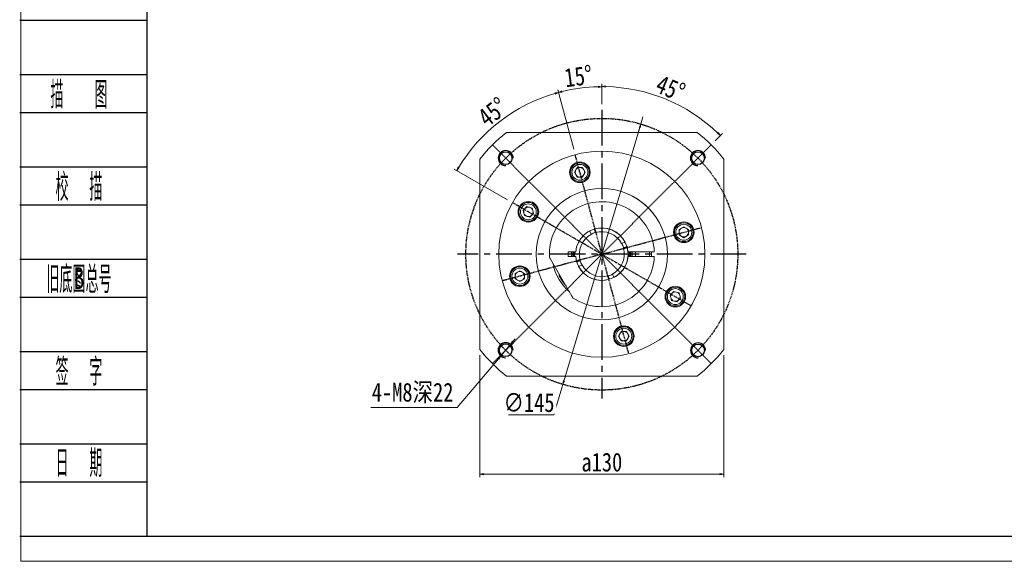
# Model space of a CAD drawing. Header units: millimetres. Extents: x -19 to 1126, y 13 to 812.
# Tile 1 of 9: x -13 to 512, y 13 to 302. Entities that reach past the tile are written whole.
import ezdxf
from ezdxf.enums import TextEntityAlignment as Align

# ---------------------------------------------------------------- set-up
doc = ezdxf.new("R2010")
doc.units = ezdxf.units.MM
doc.linetypes.add('CENTER2', pattern=[28.575, 19.05, -3.175, 3.175, -3.175])
doc.linetypes.add('DASHED', pattern=[0.75, 0.5, -0.25])
for name, color, linetype in [('2细线层', 4, 'Continuous'), ('3中心线层', 1, 'CENTER2'), ('6文字层', 3, 'Continuous')]:
    doc.layers.add(name, color=color, linetype=linetype)
doc.layers.add('图框_外框线', color=7, linetype='Continuous', lineweight=18)
doc.layers.add('尺寸线层', color=3, linetype='Continuous', lineweight=18)
doc.styles.add('PC_TEXTSTYLE', font='ISOCP.SHX', dxfattribs={"width": 0.707, "bigfont": 'GBCBIG.SHX'})
doc.styles.get("Standard").update_dxf_attribs({"font": 'SimSun.ttf'})
doc.styles.add('宋体', font='SimSun.ttf', dxfattribs={"width": 0.8})
doc.dimstyles.new('A水平标注$0', dxfattribs={"dimtxt": 3.5, "dimasz": 2, "dimexe": 1.5, "dimexo": 3, "dimgap": 1.1, "dimtad": 1, "dimtoh": 1, "dimdec": 4, "dimdsep": 46, "dimtxsty": '宋体', "dimblk": 'OPEN', "dimcen": 3, "dimclrd": 3, "dimclre": 3, "dimclrt": 6, "dimadec": 0, "dimazin": 0, "dimtm": 1e-09, "dimtfac": 1, "dimtdec": 4, "dimtix": 1, "dimtmove": 0, "dimatfit": 3, "dimldrblk": 'OPEN', "dimfxl": 0, "dimlwd": 13, "dimlwe": 13, "dimarcsym": 0})
doc.dimstyles.new('螺孔(M8-7H)', dxfattribs={"dimtxt": 3.5, "dimasz": 2, "dimexe": 1.25, "dimexo": 3, "dimtad": 1, "dimtoh": 1, "dimdec": 4, "dimdsep": 46, "dimtxsty": '宋体', "dimblk": 'OPEN', "dimcen": 3, "dimclrd": 3, "dimclre": 3, "dimclrt": 2, "dimadec": 0, "dimazin": 0, "dimtm": 1e-09, "dimtfac": 1, "dimtdec": 4, "dimtmove": 0, "dimatfit": 3, "dimldrblk": 'OPEN', "dimfxl": 0, "dimlwd": 9, "dimlwe": 9, "dimarcsym": 0})

# ---------------------------------------------------------------- blocks, each defined once
blk = doc.blocks.new('_Open')
at = {"color": 0, "linetype": 'ByBlock', "lineweight": -2}
for p, q in [((-1, 0.17), (0, 0)), ((-1, -0.17), (0, 0)), ((0, 0), (-1, 0))]:
    blk.add_line(p, q, dxfattribs=at)
blk = doc.blocks.new('*D32')
at = {"layer": 'Defpoints', "color": 0, "transparency": 16777216}
for p in [(248.22, 128.59), (243.06, 122.48)]:
    blk.add_point(p, dxfattribs=at)
at = {"layer": '尺寸线层', "color": 3, "lineweight": 9, "transparency": 16777216}
for p, q in [((249.5, 130.12), (250.79, 131.65)), ((248.22, 128.59), (243.06, 122.48)), ((219.86, 94.95), (241.77, 120.95)), ((173.71, 94.95), (219.86, 94.95))]:
    blk.add_line(p, q, dxfattribs=at)
at = {"layer": '尺寸线层', "color": 3, "lineweight": 9, "transparency": 16777216, "xscale": 2, "yscale": 2, "zscale": 2}
for p, rotation in [((248.22, 128.59), 229.8798009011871), ((243.06, 122.48), 49.87980090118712)]:
    blk.add_blockref('_Open', p, dxfattribs=dict(at, rotation=rotation))
at = {"layer": '尺寸线层', "color": 2, "transparency": 16777216, "insert": (196.04, 102.62), "char_height": 10, "attachment_point": 5, "style": '宋体', "bg_fill": 3, "box_fill_scale": 1.1, "bg_fill_color": 256, "bg_fill_true_color": 13158600, "bg_fill_transparency": 0}
blk.add_mtext('4-M8深22', dxfattribs=at)
blk = doc.blocks.new('*D33')
at = {"layer": 'Defpoints', "color": 0, "transparency": 16777216}
for p in [(317.73, 246.2), (276.2, 107.27)]:
    blk.add_point(p, dxfattribs=at)
at = {"layer": '尺寸线层', "color": 3, "lineweight": 13, "transparency": 16777216}
for p, q in [((317.73, 246.2), (318.3, 248.12)), ((318.3, 248.12), (318.87, 250.03)), ((317.73, 246.2), (276.2, 107.27)), ((317.16, 244.28), (316.58, 242.37)), ((276.78, 109.19), (277.35, 111.11)), ((271.33, 90.99), (275.63, 105.36)), ((247.22, 90.99), (271.33, 90.99))]:
    blk.add_line(p, q, dxfattribs=at)
at = {"layer": '尺寸线层', "color": 3, "lineweight": 13, "transparency": 16777216, "xscale": 2, "yscale": 2, "zscale": 2}
for p, rotation in [((317.73, 246.2), 73.35861563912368), ((276.2, 107.27), 253.3586156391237)]:
    blk.add_blockref('_Open', p, dxfattribs=dict(at, rotation=rotation))
at = {"layer": '尺寸线层', "color": 6, "transparency": 16777216, "insert": (258.12, 97.49), "char_height": 10, "attachment_point": 5, "style": '宋体', "bg_fill": 3, "box_fill_scale": 1.1, "bg_fill_color": 256, "bg_fill_true_color": 13158600, "bg_fill_transparency": 0}
blk.add_mtext('∅145', dxfattribs=at)
at = {"layer": '尺寸线层', "color": 3, "lineweight": 13, "transparency": 16777216}
blk.add_line((276.2, 107.27), (275.63, 105.36), dxfattribs=at)
blk = doc.blocks.new('*D34')
at = {"layer": 'Defpoints', "color": 0, "transparency": 16777216}
for p in [(231.97, 125.93), (361.97, 125.93), (231.97, 59.34)]:
    blk.add_point(p, dxfattribs=at)
at = {"layer": '尺寸线层', "color": 3, "lineweight": 13, "transparency": 16777216}
for p, q in [((231.97, 122.93), (231.97, 57.84)), ((361.97, 122.93), (361.97, 57.84)), ((359.97, 59.34), (233.97, 59.34))]:
    blk.add_line(p, q, dxfattribs=at)
at = {"layer": '尺寸线层', "color": 3, "lineweight": 13, "transparency": 16777216, "xscale": 2, "yscale": 2, "zscale": 2, "rotation": 180}
blk.add_blockref('_Open', (231.97, 59.34), dxfattribs=at)
at = {"layer": '尺寸线层', "color": 3, "lineweight": 13, "transparency": 16777216, "xscale": 2, "yscale": 2, "zscale": 2}
blk.add_blockref('_Open', (361.97, 59.34), dxfattribs=at)
at = {"layer": '尺寸线层', "color": 6, "transparency": 16777216, "insert": (296.97, 65.73), "char_height": 10, "attachment_point": 5, "style": '宋体', "bg_fill": 3, "box_fill_scale": 1.1, "bg_fill_color": 257, "bg_fill_transparency": 0}
blk.add_mtext('a130', dxfattribs=at)
blk = doc.blocks.new('*D35')
at = {"layer": 'Defpoints', "color": 0, "transparency": 16777216}
for p in [(296.97, 253.74), (355.3, 235.07), (296.97, 176.74), (296.97, 99.74)]:
    blk.add_point(p, dxfattribs=at)
at = {"layer": '尺寸线层', "color": 3, "lineweight": 13, "transparency": 16777216}
for p, q in [((296.97, 256.74), (296.97, 267.71)), ((357.42, 237.19), (361.29, 241.07))]:
    blk.add_line(p, q, dxfattribs=at)
blk.add_arc((296.97, 176.74), 89.47, 46.2807, 88.7193, dxfattribs=at)
at = {"layer": '尺寸线层', "color": 3, "lineweight": 13, "transparency": 16777216, "xscale": 2, "yscale": 2, "zscale": 2}
for p, rotation in [((296.97, 266.21), 179.3596308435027), ((360.23, 240.01), 315.6403691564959)]:
    blk.add_blockref('_Open', p, dxfattribs=dict(at, rotation=rotation))
at = {"layer": '尺寸线层', "color": 6, "transparency": 16777216, "insert": (333.63, 265.25), "char_height": 10, "attachment_point": 5, "rotation": 337.5, "style": '宋体', "bg_fill": 3, "box_fill_scale": 1.1, "bg_fill_color": 257, "bg_fill_transparency": 0}
blk.add_mtext('45%%d', dxfattribs=at)
at = {"layer": 'Defpoints', "color": 0, "transparency": 16777216}
blk.add_point((331.21, 259.4), dxfattribs=at)
blk = doc.blocks.new('*D36')
at = {"layer": 'Defpoints', "color": 0, "transparency": 16777216}
for p in [(296.97, 253.74), (282.73, 229.86), (296.97, 176.74), (296.97, 99.74)]:
    blk.add_point(p, dxfattribs=at)
at = {"layer": '尺寸线层', "color": 3, "lineweight": 13, "transparency": 16777216}
for p, q in [((281.95, 232.76), (273.44, 264.54)), ((296.97, 256.74), (296.97, 267.63))]:
    blk.add_line(p, q, dxfattribs=at)
blk.add_arc((296.97, 176.74), 89.4, 91.2819, 103.7181, dxfattribs=at)
at = {"layer": '尺寸线层', "color": 3, "lineweight": 13, "transparency": 16777216, "xscale": 2, "yscale": 2, "zscale": 2}
for p, rotation in [((273.83, 263.09), 194.359064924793), ((296.97, 266.13), 0.6409350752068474)]:
    blk.add_blockref('_Open', p, dxfattribs=dict(at, rotation=rotation))
at = {"layer": '尺寸线层', "color": 6, "transparency": 16777216, "insert": (284.47, 271.67), "char_height": 10, "attachment_point": 5, "rotation": 7.5, "style": '宋体', "bg_fill": 3, "box_fill_scale": 1.1, "bg_fill_color": 257, "bg_fill_transparency": 0}
blk.add_mtext('15%%d', dxfattribs=at)
at = {"layer": 'Defpoints', "color": 0, "transparency": 16777216}
blk.add_point((285.3, 265.37), dxfattribs=at)
blk = doc.blocks.new('*D37')
at = {"layer": 'Defpoints', "color": 0, "transparency": 16777216}
for p in [(282.73, 229.86), (249.33, 204.24), (296.97, 176.74), (296.97, 176.74)]:
    blk.add_point(p, dxfattribs=at)
at = {"layer": '尺寸线层', "color": 3, "lineweight": 13, "transparency": 16777216}
for p, q in [((281.95, 232.76), (273.45, 264.49)), ((246.74, 205.74), (218.29, 222.16))]:
    blk.add_line(p, q, dxfattribs=at)
blk.add_arc((296.97, 176.74), 89.34, 106.2826, 148.7174, dxfattribs=at)
at = {"layer": '尺寸线层', "color": 3, "lineweight": 13, "transparency": 16777216, "xscale": 2, "yscale": 2, "zscale": 2}
for p, rotation in [((273.84, 263.04), 15.64130512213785), ((219.59, 221.41), 239.3586948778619)]:
    blk.add_blockref('_Open', p, dxfattribs=dict(at, rotation=rotation))
at = {"layer": '尺寸线层', "color": 6, "transparency": 16777216, "insert": (238.72, 252.64), "char_height": 10, "attachment_point": 5, "rotation": 37.5, "style": '宋体', "bg_fill": 3, "box_fill_scale": 1.1, "bg_fill_color": 257, "bg_fill_transparency": 0}
blk.add_mtext('45%%d', dxfattribs=at)
at = {"layer": 'Defpoints', "color": 0, "transparency": 16777216}
blk.add_point((242.58, 247.62), dxfattribs=at)

msp = doc.modelspace()

# ---------------------------------------------------------------- linework, layer by layer
at = {"color": 7, "linetype": 'Continuous', "lineweight": 15}
for p, q in [((347.77151, 241.73683), (246.1595, 241.73683)), ((231.9655, 227.54283), (231.9655, 125.93082)), ((361.9655, 125.93082), (361.9655, 227.54283)), ((283.81057, 222.94497), (282.36719, 220.44497)), ((286.69732, 222.94497), (283.81057, 222.94497)), ((288.14069, 220.44497), (286.69732, 222.94497)), ((282.36719, 220.44497), (283.81057, 217.94497)), ((283.81057, 217.94497), (286.69732, 217.94497)), ((286.69732, 217.94497), (288.14069, 220.44497)), ((257.03071, 202.15021), (254.98947, 200.10897)), ((254.98947, 200.10897), (255.73661, 197.32059)), ((259.81909, 201.40307), (257.03071, 202.15021)), ((260.56624, 198.61468), (259.81909, 201.40307)), ((255.73661, 197.32059), (258.525, 196.57344)), ((258.525, 196.57344), (260.56624, 198.61468)), ((292.98796, 189.63757), (293.34191, 188.78088)), ((340.67365, 191.33514), (338.17365, 189.89176)), ((338.17365, 189.89176), (338.17365, 187.00501)), ((343.17365, 189.89176), (340.67365, 191.33514)), ((343.17365, 187.00501), (343.17365, 189.89176)), ((291.03135, 187.82626), (290.6774, 188.68295)), ((338.17365, 187.00501), (340.67365, 185.56164)), ((340.67365, 185.56164), (343.17365, 187.00501)), ((308.05494, 182.67098), (308.91162, 183.02493)), ((309.86625, 180.71437), (309.00956, 180.36042)), ((281.04309, 154.31526), (269.58665, 174.15839)), ((278.9655, 175.48683), (278.9655, 177.98683)), ((278.9655, 177.98683), (282.51948, 177.98683)), ((282.51948, 175.48683), (278.9655, 175.48683)), ((311.41152, 177.98683), (324.43708, 177.98683)), ((324.43708, 175.48683), (311.41152, 175.48683)), ((313.1155, 176.73683), (313.06706, 177.98683)), ((313.06706, 175.48683), (313.1155, 176.73683)), ((323.4655, 176.73683), (323.43601, 177.98683)), ((323.43601, 175.48683), (323.4655, 176.73683)), ((284.06476, 172.75929), (284.92145, 173.11323)), ((285.87607, 170.80267), (285.01938, 170.44873)), ((253.25736, 167.91202), (250.75736, 166.46864)), ((250.75736, 166.46864), (250.75736, 163.58189)), ((250.75736, 163.58189), (253.25736, 162.13851)), ((255.75736, 166.46864), (253.25736, 167.91202)), ((253.25736, 162.13851), (255.75736, 163.58189)), ((255.75736, 163.58189), (255.75736, 166.46864)), ((300.94304, 163.83608), (300.5891, 164.69277)), ((302.89966, 165.64739), (303.2536, 164.79071)), ((335.40601, 156.90021), (333.36476, 154.85897)), ((333.36476, 154.85897), (334.11191, 152.07059)), ((338.19439, 156.15307), (335.40601, 156.90021)), ((336.9003, 151.32344), (338.94154, 153.36468)), ((338.94154, 153.36468), (338.19439, 156.15307)), ((334.11191, 152.07059), (336.9003, 151.32344)), ((307.23369, 135.52868), (305.79031, 133.02868)), ((305.79031, 133.02868), (307.23369, 130.52868)), ((310.12044, 135.52868), (307.23369, 135.52868)), ((311.56382, 133.02868), (310.12044, 135.52868)), ((310.12044, 130.52868), (311.56382, 133.02868)), ((307.23369, 130.52868), (310.12044, 130.52868)), ((246.1595, 111.73683), (347.77151, 111.73683))]:
    msp.add_line(p, q, dxfattribs=at)
for points in [[(279.00896, 177.98683), (278.9655, 176.73683), (279.00896, 175.48683)], [(281.69381, 177.98683), (281.65449, 176.13681), (281.69381, 175.48683)], [(282.5203, 175.47742), (282.47035, 176.36206), (282.52038, 177.99712)], [(311.41071, 177.99623), (311.46066, 177.11159), (311.41063, 175.47654)], [(312.2372, 175.48683), (312.2835, 176.35463), (312.2372, 177.98683)], [(314.92205, 175.48683), (314.9655, 176.73683), (314.92205, 177.98683)], [(322.43249, 178.03404), (322.4655, 176.73683), (322.43485, 175.48683)]]:
    msp.add_lwpolyline(points, dxfattribs=at)
at = {"color": 1, "linetype": 'DASHED'}
msp.add_circle((296.9655, 176.73683), 72.5, dxfattribs=at)
at = {"color": 7, "linetype": 'Continuous', "lineweight": 15}
for centre, radius in [((296.9655, 176.73683), 55), ((285.25394, 220.44497), 5.5), ((285.25394, 220.44497), 5), ((285.25394, 220.44497), 4.25), ((296.9655, 176.73683), 35), ((257.77785, 199.36183), 5.5), ((257.77785, 199.36183), 5), ((257.77785, 199.36183), 4.25), ((340.67365, 188.44839), 5.5), ((340.67365, 188.44839), 5), ((340.67365, 188.44839), 4.25), ((253.25736, 165.02527), 5.5), ((253.25736, 165.02527), 5), ((253.25736, 165.02527), 4.25), ((336.15315, 154.11183), 5.5), ((336.15315, 154.11183), 5), ((336.15315, 154.11183), 4.25), ((308.67706, 133.02868), 5.5), ((308.67706, 133.02868), 5), ((308.67706, 133.02868), 4.25)]:
    msp.add_circle(centre, radius, dxfattribs=at)
msp.add_circle((348.23074, 228.00207), 3.4)
for centre, radius, start, end in [((296.9655, 176.73683), 82.5, 128.0122795, 141.9877205), ((296.9655, 176.73683), 82.5, 38.0122795, 51.9877205), ((285.25394, 220.44497), 2.5, 150, 210), ((285.25394, 220.44497), 2.5, 90, 150), ((285.25394, 220.44497), 2.5, 30, 90), ((285.25394, 220.44497), 2.5, 330, 30), ((285.25394, 220.44497), 2.5, 210, 270), ((285.25394, 220.44497), 2.5, 270, 330), ((257.77785, 199.36183), 2.5, 135, 195), ((257.77785, 199.36183), 2.5, 75, 135), ((257.77785, 199.36183), 2.5, 15, 75), ((257.77785, 199.36183), 2.5, 315, 15), ((296.9655, 176.73683), 28, 2.5586977, 183.2344994), ((257.77785, 199.36183), 2.5, 195, 255), ((257.77785, 199.36183), 2.5, 255, 315), ((296.9655, 176.73683), 14, 5.1225161, 174.8774839), ((296.9655, 176.73683), 14, 27.5707969, 107.3257647), ((340.67365, 188.44839), 2.5, 120, 180), ((340.67365, 188.44839), 2.5, 60, 120), ((340.67365, 188.44839), 2.5, 360, 60), ((296.9655, 176.73683), 12, 118.4274376, 196.4691241), ((296.9655, 176.73683), 12.1, 106.5187165, 118.3778452), ((296.9655, 176.73683), 12, 28.4274376, 106.4691241), ((340.67365, 188.44839), 2.5, 180, 240), ((340.67365, 188.44839), 2.5, 240, 300), ((340.67365, 188.44839), 2.5, 300, 0), ((296.9655, 176.73683), 12, 298.4274376, 16.4691241), ((296.9655, 176.73683), 14, 297.5707969, 17.3257647), ((296.9655, 176.73683), 12.1, 16.5187165, 28.3778452), ((296.9655, 176.73683), 16.15, 175.5609024, 184.4390976), ((296.9655, 176.73683), 16, 175.5192012, 184.4807988), ((296.9655, 176.73683), 28, 236.7655006, 357.4413023), ((296.9655, 176.73683), 15, 175.2198082, 184.7801918), ((296.9655, 176.73683), 14, 185.1225161, 354.8774839), ((296.9655, 176.73683), 12.1, 196.5187165, 208.3778452), ((296.9655, 176.73683), 15, 355.2198082, 4.7801918), ((296.9655, 176.73683), 16, 355.5192012, 4.4807988), ((296.9655, 176.73683), 26.5, 190.6299618, 229.3700382), ((296.9655, 176.73683), 14, 207.5707969, 287.3257647), ((296.9655, 176.73683), 12, 208.4274376, 286.4691241), ((253.25736, 165.02527), 2.5, 120, 180), ((253.25736, 165.02527), 2.5, 180, 240), ((253.25736, 165.02527), 2.5, 60, 120), ((253.25736, 165.02527), 2.5, 240, 300), ((253.25736, 165.02527), 2.5, 0, 60), ((253.25736, 165.02527), 2.5, 300, 0), ((275.17137, 165.54462), 1, 151.9796531, 207.1824169), ((296.9655, 176.73683), 25.5, 207.1824169, 221.4873785), ((296.9655, 176.73683), 12.1, 286.5187165, 298.3778452), ((336.15315, 154.11183), 2.5, 135, 195), ((336.15315, 154.11183), 2.5, 195, 255), ((336.15315, 154.11183), 2.5, 75, 135), ((336.15315, 154.11183), 2.5, 255, 315), ((336.15315, 154.11183), 2.5, 15, 75), ((336.15315, 154.11183), 2.5, 315, 15), ((308.67706, 133.02868), 2.5, 150, 210), ((308.67706, 133.02868), 2.5, 90, 150), ((308.67706, 133.02868), 2.5, 210, 270), ((308.67706, 133.02868), 2.5, 30, 90), ((308.67706, 133.02868), 2.5, 270, 330), ((308.67706, 133.02868), 2.5, 330, 30), ((296.9655, 176.73683), 82.5, 218.0122795, 231.9877205), ((296.9655, 176.73683), 82.5, 308.0122795, 321.9877205)]:
    msp.add_arc(centre, radius, start, end, dxfattribs=at)
at = {"color": 4}
msp.add_arc((348.23074, 228.00207), 4, 0, 270, dxfattribs=at)
at = {"color": 7, "linetype": 'Continuous', "lineweight": 15}
for points, knots in [([(310.51685, 209.00682), (310.54065, 208.99712), (310.59343, 208.97561), (311.4767, 208.59558), (312.89914, 207.91786), (314.78511, 206.89118), (316.37229, 205.88448), (317.27171, 205.24313), (317.4655, 205.10494)], [0, 0, 0, 0, 1.203286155, 2.668889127, 4.16610101, 5.75015068, 7.504485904, 7.986299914, 7.986299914, 7.986299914, 7.986299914]), ([(317.4655, 205.10494), (317.94135, 204.74985), (318.89334, 204.03946), (320.23734, 202.89761), (321.48333, 201.73206), (322.72683, 200.4527), (323.7241, 199.31096), (324.36207, 198.5198), (324.43234, 198.42988), (324.46403, 198.38932)], [0, 0, 0, 0, 1.324621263, 2.650029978, 4.0330689, 5.415181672, 7.267184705, 8.619555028, 9.730395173, 9.730395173, 9.730395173, 9.730395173]), ([(291.25296, 187.28988), (291.25015, 187.29666), (291.17627, 187.47549), (291.10241, 187.65427), (291.03135, 187.82626)], [0, 0, 0, 0, 0.0220289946, 0.5803622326, 0.5803622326, 0.5803622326, 0.5803622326]), ([(293.34191, 188.78088), (293.41297, 188.60889), (293.48683, 188.43011), (293.56072, 188.25129), (293.56352, 188.2445)], [0, 0, 0, 0, 0.5583332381, 0.5803622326, 0.5803622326, 0.5803622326, 0.5803622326]), ([(300.5891, 164.69277), (300.51804, 164.86476), (300.44417, 165.04354), (300.37029, 165.22237), (300.36749, 165.22916)], [0, 0, 0, 0, 0.5583332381, 0.5803622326, 0.5803622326, 0.5803622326, 0.5803622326]), ([(302.67805, 166.18378), (302.68085, 166.17699), (302.75474, 165.99816), (302.8286, 165.81938), (302.89966, 165.64739)], [0, 0, 0, 0, 0.0220289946, 0.5803622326, 0.5803622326, 0.5803622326, 0.5803622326])]:
    msp.add_open_spline(points, degree=3, knots=knots, dxfattribs=at)
for points in [[(290.6774, 188.68295), (290.48568, 189.14698)], [(292.79624, 190.1016), (292.98796, 189.63757)], [(307.51855, 182.44937), (308.05494, 182.67098)], [(309.00956, 180.36042), (308.47317, 180.13881)], [(308.91162, 183.02493), (309.37566, 183.21665)], [(310.33028, 180.90609), (309.86625, 180.71437)], [(269.01011, 175.15699), (269.58665, 174.15839)], [(282.51948, 177.98683), (283.02142, 177.98683)], [(283.02142, 175.48683), (282.51948, 175.48683)], [(284.92145, 173.11323), (285.45783, 173.33484)], [(310.90959, 177.98683), (311.41152, 177.98683)], [(311.41152, 175.48683), (310.90959, 175.48683)], [(324.43708, 177.98683), (324.93759, 177.98683)], [(324.93759, 175.48683), (324.43708, 175.48683)], [(283.60073, 172.56757), (284.06476, 172.75929)], [(285.01938, 170.44873), (284.55535, 170.25701)], [(286.41245, 171.02428), (285.87607, 170.80267)], [(301.13476, 163.37205), (300.94304, 163.83608)], [(303.2536, 164.79071), (303.44532, 164.32667)], [(281.04309, 154.31526), (281.61963, 153.31666)]]:
    msp.add_open_spline(points, degree=1, dxfattribs=at)
at = {"layer": '2细线层'}
for p, q in [((-13.49623, 301.60026), (54.34358, 301.60026)), ((-13.49623, 272.62326), (54.34358, 272.62326)), ((-13.49623, 252.33936), (54.34358, 252.33936)), ((-13.49623, 223.36236), (54.34358, 223.36236)), ((-13.49623, 203.07846), (54.34358, 203.07846)), ((-13.49623, 174.10146), (54.34358, 174.10146)), ((-13.49623, 153.81756), (54.34358, 153.81756)), ((-13.49623, 124.84056), (54.34358, 124.84056)), ((-13.49623, 104.55666), (54.34358, 104.55666)), ((-13.49623, 75.57966), (54.34358, 75.57966)), ((-13.49623, 55.29576), (54.34358, 55.29576)), ((-13.49623, 26.31876), (54.34358, 26.31876))]:
    msp.add_line(p, q, dxfattribs=at)
at = {"layer": '3中心线层'}
for p, q in [((296.9655, 253.73683), (296.9655, 99.73683)), ((373.9655, 176.73683), (219.9655, 176.73683))]:
    msp.add_line(p, q, dxfattribs=at)
at = {"layer": '图框_外框线', "color": 3}
msp.add_lwpolyline([(-12.88332, 12.87338), (1116.52859, 12.87338), (1116.52859, 811.52894), (-12.88332, 811.52894)], close=True, dxfattribs=at)
at = {"layer": '图框_外框线', "color": 3, "lineweight": 25}
msp.add_lwpolyline([(54.34358, 26.31876), (1103.08321, 26.31876), (1103.08321, 798.08356), (54.34358, 798.08356)], close=True, dxfattribs=at)

# ---------------------------------------------------------------- texts
at = {"layer": '6文字层', "color": 3, "style": 'PC_TEXTSTYLE'}
for s, width, p in [('描   图', 0.6667, (18.12233, 262.48131)), ('校  描', 0.667, (18.12233, 213.22041)), ('旧底图总号', 0.667, (18.12233, 163.95951)), ('签  字', 0.667, (18.12233, 114.69861)), ('日  期', 0.667, (18.1404, 65.72692))]:
    msp.add_text(s, height=14.4885, dxfattribs=dict(at, width=width)).set_placement(p, align=Align.MIDDLE)
at = {"layer": '6文字层', "width": 0.707}
msp.add_text('B', height=11.5908, dxfattribs=at).set_placement((18.12233, 163.95951), align=Align.MIDDLE)

# ---------------------------------------------------------------- next in the draw order: dimensions: what is measured, and where the dimension line sits
at = {"layer": '尺寸线层'}
dim = msp.add_diameter_dim_2p(p1=(248.21511, 128.59316), p2=(243.05997, 122.47561), text='4-M8深22', dimstyle='螺孔(M8-7H)', override={"dimtxt": 10, "dimgap": 1.5, "dimpost": 'M<>-7H'}, dxfattribs=at)
dim.commit()
dim.dimension.update_dxf_attribs({"geometry": '*D32', "text_midpoint": (196.03779, 94.94661), "dimtype": 163})

# ---------------------------------------------------------------- next in the draw order: dimensions: what is measured, and where the dimension line sits
dim = msp.add_diameter_dim_2p(p1=(317.72809, 246.20023), p2=(276.20292, 107.27342), dimstyle='A水平标注$0', override={"dimtxt": 10, "dimgap": 1.5, "dimblk": 'Open', "dimtfill": 1, "dimtfillclr": 256}, dxfattribs=at)
dim.commit()
dim.dimension.update_dxf_attribs({"geometry": '*D33', "text_midpoint": (258.12495, 90.98545), "dimtype": 163})

# ---------------------------------------------------------------- next in the draw order: linework, layer by layer
at = {"color": 1, "linetype": 'DASHED'}
for q in [(238.62919, 235.07314), (355.30181, 235.07314), (282.73046, 229.86275), (249.33411, 204.23683), (350.09142, 190.97187), (243.83958, 162.50178), (344.5969, 149.23683)]:
    msp.add_line((296.9655, 176.73683), q, dxfattribs=at)
msp.add_circle((245.70026, 228.00207), 3.4)
at = {"color": 4}
msp.add_arc((245.70026, 228.00207), 4, 0, 270, dxfattribs=at)

# ---------------------------------------------------------------- next in the draw order: dimensions: what is measured, and where the dimension line sits
at = {"layer": '尺寸线层'}
dim = msp.add_linear_dim(base=(231.9655, 59.33989), p1=(361.9655, 125.93082), p2=(231.9655, 125.93082), angle=180, text='a<>', dimstyle='A水平标注$0', override={"dimtxt": 10, "dimgap": 1.5, "dimblk": 'Open', "dimtfill": 1, "dimtfillclr": 256}, dxfattribs=at)
dim.commit()
dim.dimension.update_dxf_attribs({"geometry": '*D34', "text_midpoint": (296.9655, 59.33989), "dimtype": 160})

# ---------------------------------------------------------------- next in the draw order: linework, layer by layer
at = {"color": 1, "linetype": 'DASHED'}
for q in [(238.62919, 118.40052), (355.30181, 118.40052), (311.20055, 123.61091)]:
    msp.add_line((296.9655, 176.73683), q, dxfattribs=at)
for centre in [(245.63754, 125.53438), (348.29346, 125.40879)]:
    msp.add_circle(centre, 3.4)
at = {"color": 4}
for centre in [(245.63754, 125.53438), (348.29346, 125.40879)]:
    msp.add_arc(centre, 4, 0, 270, dxfattribs=at)

# ---------------------------------------------------------------- next in the draw order: dimensions: what is measured, and where the dimension line sits
at = {"layer": '尺寸线层'}
dim = msp.add_angular_dim_2l(base=(331.20607, 259.40086), line1=((296.9655, 253.73683), (296.9655, 99.73683)), line2=((296.9655, 176.73683), (355.30181, 235.07314)), dimstyle='A水平标注$0', override={"dimtxt": 10, "dimgap": 1.5, "dimblk": 'Open', "dimtfill": 1, "dimtfillclr": 256}, dxfattribs=at)
dim.commit()
dim.dimension.update_dxf_attribs({"geometry": '*D35', "text_midpoint": (333.62937, 265.25124)})

# ---------------------------------------------------------------- next in the draw order: dimensions: what is measured, and where the dimension line sits
dim = msp.add_angular_dim_2l(base=(285.297, 265.36794), line1=((296.9655, 176.73683), (282.73046, 229.86275)), line2=((296.9655, 253.73683), (296.9655, 99.73683)), dimstyle='A水平标注$0', override={"dimtxt": 10, "dimgap": 1.5, "dimblk": 'Open', "dimtfill": 1, "dimtfillclr": 256}, dxfattribs=at)
dim.commit()
dim.dimension.update_dxf_attribs({"geometry": '*D36', "text_midpoint": (284.4668, 271.67386)})

# ---------------------------------------------------------------- next in the draw order: dimensions: what is measured, and where the dimension line sits
dim = msp.add_angular_dim_2l(base=(242.57612, 247.61845), line1=((296.9655, 176.73683), (249.33411, 204.23683)), line2=((296.9655, 176.73683), (282.73046, 229.86275)), dimstyle='A水平标注$0', override={"dimtxt": 10, "dimgap": 1.5, "dimblk": 'Open', "dimtfill": 1, "dimtfillclr": 256}, dxfattribs=at)
dim.commit()
dim.dimension.update_dxf_attribs({"geometry": '*D37', "text_midpoint": (238.7212, 252.64228)})

doc.saveas('drawing.dxf')
